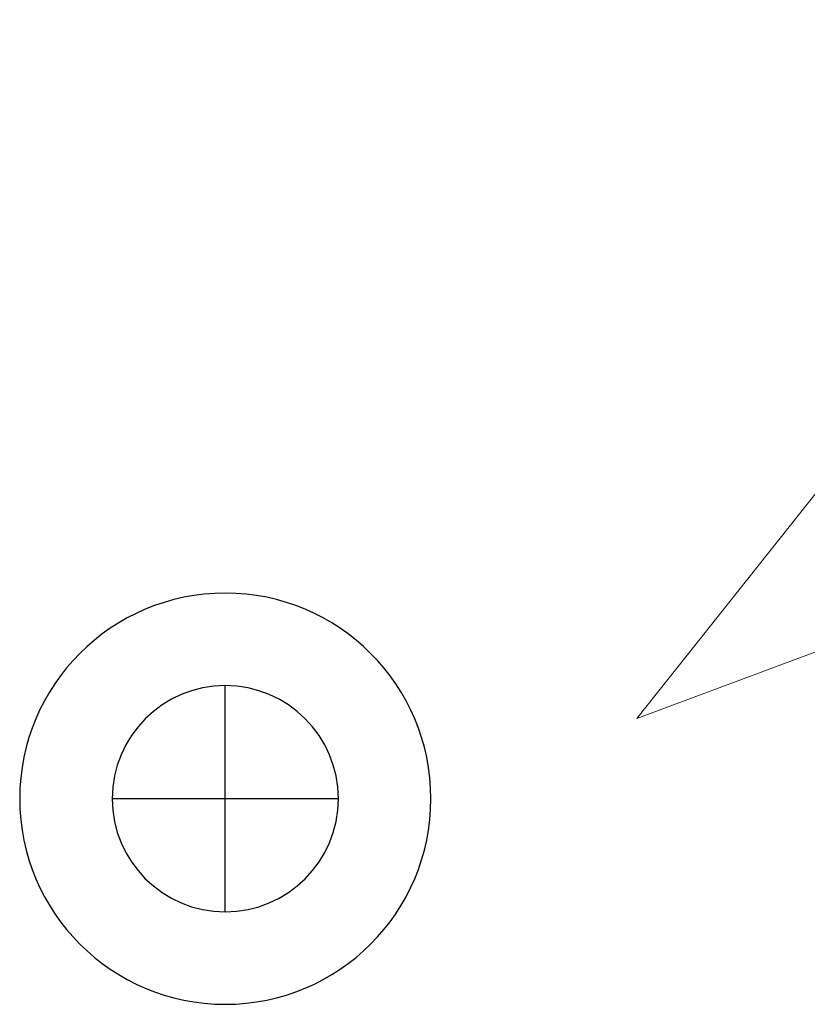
# Model space of a CAD drawing. Header units: centimetres. Extents: x -9388 to 91680, y -1419244 to 50347.
# Tile 182 of 183: x 54634 to 55017, y -681519 to -681040. Entities that reach past the tile are written whole.
import ezdxf

# ---------------------------------------------------------------- set-up
doc = ezdxf.new("R2010")
doc.units = ezdxf.units.CM
doc.layers.add('Q_strzałki', color=3, linetype='Continuous', lineweight=13)
doc.layers.add('Q_WYWIEWKA KANALIZACYJNA', color=7, linetype='Continuous', lineweight=30, true_color=0x992700)

# ---------------------------------------------------------------- blocks, each defined once
blk = doc.blocks.new('E660198')
at = {"layer": 'Q_WYWIEWKA KANALIZACYJNA'}
for p, q in [((100, 45), (100, 155)), ((45, 100), (155, 100))]:
    blk.add_line(p, q, dxfattribs=at)
for radius in [100, 55]:
    blk.add_circle((100, 100), radius, dxfattribs=at)
blk = doc.blocks.new('*U457')
at = {"layer": 'Q_strzałki'}
for p, q in [((0.0010056, 0.0026688), (0.0039616, 0.0048625)), ((0.0025656, 0.0014563), (0.0039616, 0.0048625)), ((-0.0015847, -0.0009415), (0.0017437, 0.0026652)), ((0.0010056, 0.0026688), (0.0022521, 0.0026628)), ((0.0025656, 0.0014563), (0.0022521, 0.0026628)), ((-0.0002934, -0.001945), (0.0023799, 0.0021708)), ((-0.0015847, -0.0009415), (-0.0004726, -0.000843)), ((-0.0002934, -0.001945), (-0.0004726, -0.000843))]:
    blk.add_line(p, q, dxfattribs=at)

msp = doc.modelspace()

# ---------------------------------------------------------------- block references
at = {"layer": 'Q_strzałki', "ltscale": 0.1, "extrusion": (0.000153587, -0.000285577, 1), "xscale": 51988.60958037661, "yscale": 51988.60958037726, "zscale": 50000.00000000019, "rotation": 163.8195895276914}
msp.add_blockref('*U457', (55202.71, -681194.78, 203.02), dxfattribs=at)
at = {"layer": 'Q_WYWIEWKA KANALIZACYJNA', "xscale": -1, "rotation": 359.9999999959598}
msp.add_blockref('E660198', (54834.36, -681519.21), dxfattribs=at)

doc.saveas('drawing.dxf')
